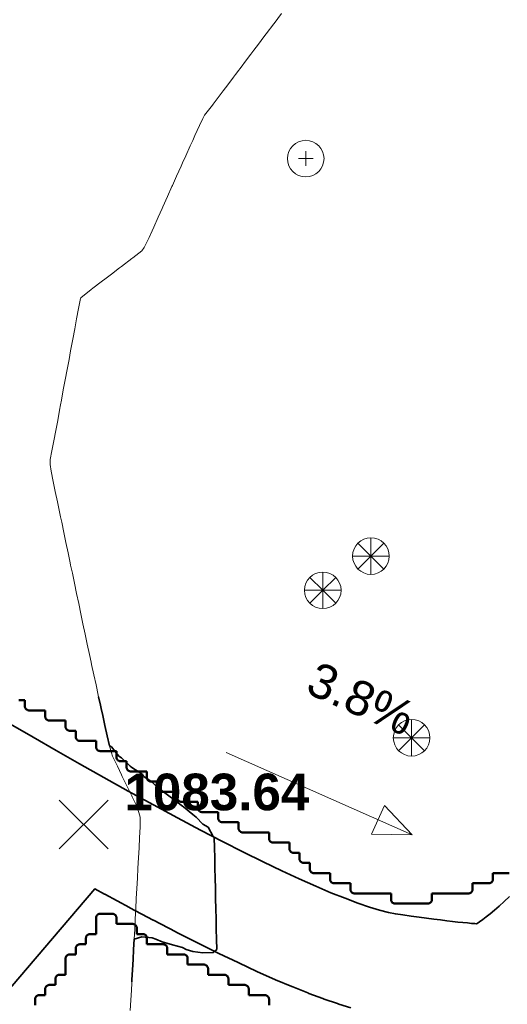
# Model space of a CAD drawing. Header units: metres. Extents: x -6552 to -6384, y 5654608 to 5654799.
# Tile 19 of 68: x -6474 to -6462, y 5654655 to 5654679. Entities that reach past the tile are written whole.
import ezdxf
from ezdxf.enums import TextEntityAlignment as Align

# ---------------------------------------------------------------- set-up
doc = ezdxf.new("R2010")
doc.units = ezdxf.units.M
doc.header["$LTSCALE"] = 0.5
doc.linetypes.add('DASHED', pattern=[9, 6, -3])
doc.linetypes.add('PHANTOM', pattern=[22, 12, -2, 2, -2, 2, -2])
for name, color, linetype, lineweight in [('L-GRAD-CONT', 5, 'DASHED', 25), ('L-GRAD-SLOPE', 5, 'Continuous', 18), ('L-GRAD-SPOT', 5, 'Continuous', 18), ('L-HARD-PAVE', 8, 'Continuous', 35), ('L-SITE-LIMIT', 6, 'PHANTOM', 50), ('V-TOPO-MINR', 32, 'Continuous', 13), ('V-VEG-TREE', 94, 'Continuous', 18)]:
    doc.layers.add(name, color=color, linetype=linetype, lineweight=lineweight)
doc.styles.add('BR-STD', font='arial.ttf')
doc.styles.add('BR-TITLE', font='arialbd.ttf')

# ---------------------------------------------------------------- blocks, each defined once
blk = doc.blocks.new('VEG-TREE-CONIF')
at = {"color": 0, "lineweight": -2}
for q in [(-1.061, 1.061), (0, 1.5), (1.061, 1.061), (-1.5, 0), (-1.061, -1.061), (1.5, 0), (0, -1.5), (1.061, -1.061)]:
    blk.add_line((0, 0), q, dxfattribs=at)
blk.add_circle((0, 0), 1.5, dxfattribs=at)
blk = doc.blocks.new('VEG-TREE-DECID')
at = {"color": 0, "lineweight": -2}
for p, q in [((-0.6, 0), (0.6, 0)), ((0, -0.6), (0, 0.6))]:
    blk.add_line(p, q, dxfattribs=at)
blk.add_circle((0, 0), 1.5, dxfattribs=at)

msp = doc.modelspace()

# ---------------------------------------------------------------- linework, layer by layer
at = {"layer": 'L-GRAD-CONT', "lineweight": 35}
msp.add_lwpolyline([(-6471.69, 5654662.085), (-6471.642, 5654661.875), (-6471.625, 5654661.798), (-6471.588, 5654661.625), (-6471.533, 5654661.375), (-6471.477, 5654661.125), (-6471.424, 5654660.875), (-6471.375, 5654660.856), (-6471.189, 5654660.625), (-6471.125, 5654660.585), (-6470.916, 5654660.375), (-6470.875, 5654660.344), (-6470.625, 5654660.186), (-6470.573, 5654660.125), (-6470.375, 5654659.989), (-6470.263, 5654659.875), (-6470.125, 5654659.771), (-6469.932, 5654659.625), (-6469.875, 5654659.582), (-6469.625, 5654659.393), (-6469.603, 5654659.375), (-6469.375, 5654659.188), (-6469.29, 5654659.125), (-6469.125, 5654658.955), (-6468.997, 5654658.875), (-6468.875, 5654658.65), (-6468.847, 5654658.625), (-6468.841, 5654658.375), (-6468.835, 5654658.125), (-6468.832, 5654657.875), (-6468.826, 5654657.625), (-6468.82, 5654657.375), (-6468.815, 5654657.125), (-6468.809, 5654656.875), (-6468.803, 5654656.625), (-6468.797, 5654656.375), (-6468.792, 5654656.125), (-6468.783, 5654655.875), (-6468.875, 5654655.802), (-6469.125, 5654655.79), (-6469.375, 5654655.823), (-6469.533, 5654655.875), (-6469.625, 5654655.918), (-6469.875, 5654655.989), (-6470.125, 5654656.059), (-6470.282, 5654656.125), (-6470.375, 5654656.157), (-6470.625, 5654656.185), (-6470.816, 5654656.125), (-6470.83, 5654655.875), (-6470.842, 5654655.625), (-6470.856, 5654655.375), (-6470.87, 5654655.125), (-6470.873, 5654655.074)], dxfattribs=at)
at = {"layer": 'L-GRAD-SLOPE'}
msp.add_lwpolyline([(-6468.555, 5654660.711), (-6463.983, 5654658.687)], dxfattribs=at)
msp.add_lwpolyline([(-6463.983, 5654658.687), (-6464.667, 5654659.415), (-6464.983, 5654658.703)], close=True, dxfattribs=at)
at = {"layer": 'L-GRAD-SPOT'}
for points in [[(-6472.654, 5654658.345), (-6471.454, 5654659.545)], [(-6472.654, 5654659.545), (-6471.454, 5654658.345)]]:
    msp.add_lwpolyline(points, dxfattribs=at)
at = {"layer": 'L-HARD-PAVE'}
for points in [[(-6473.85, 5654661.41), (-6473.3, 5654661.09), (-6472.735, 5654660.765), (-6472.156, 5654660.436), (-6471.564, 5654660.103), (-6470.958, 5654659.766), (-6470.339, 5654659.426), (-6469.748, 5654659.106), (-6469.183, 5654658.806), (-6468.644, 5654658.526), (-6468.132, 5654658.266), (-6467.646, 5654658.026), (-6467.188, 5654657.807), (-6466.757, 5654657.607), (-6466.354, 5654657.428), (-6465.979, 5654657.269), (-6465.633, 5654657.131), (-6465.318, 5654657.013), (-6465.034, 5654656.916), (-6464.783, 5654656.84), (-6464.568, 5654656.784), (-6464.393, 5654656.747), (-6464.215, 5654656.722), (-6464.01, 5654656.693), (-6463.814, 5654656.666), (-6463.629, 5654656.642), (-6463.454, 5654656.619), (-6463.289, 5654656.598), (-6463.135, 5654656.579), (-6462.991, 5654656.562), (-6462.858, 5654656.547), (-6462.736, 5654656.535), (-6462.625, 5654656.524), (-6462.526, 5654656.515), (-6462.44, 5654656.509), (-6462.399, 5654656.506), (-6462.387, 5654656.513), (-6462.325, 5654656.554), (-6462.25, 5654656.607), (-6462.164, 5654656.673), (-6462.068, 5654656.751), (-6461.962, 5654656.84), (-6461.847, 5654656.941), (-6461.725, 5654657.054), (-6461.594, 5654657.177)], [(-6465.487, 5654654.441), (-6465.782, 5654654.531), (-6465.822, 5654654.544), (-6466.142, 5654654.653), (-6466.175, 5654654.665), (-6466.521, 5654654.794), (-6466.548, 5654654.804), (-6466.919, 5654654.953), (-6466.943, 5654654.962), (-6467.339, 5654655.13), (-6467.359, 5654655.139), (-6467.781, 5654655.326), (-6467.799, 5654655.334), (-6468.246, 5654655.541), (-6468.261, 5654655.549), (-6468.734, 5654655.775), (-6468.747, 5654655.782), (-6469.245, 5654656.028), (-6469.257, 5654656.034), (-6469.781, 5654656.299), (-6469.791, 5654656.305), (-6470.34, 5654656.59), (-6470.35, 5654656.595), (-6470.924, 5654656.9), (-6470.932, 5654656.904), (-6471.532, 5654657.229), (-6471.54, 5654657.233), (-6471.781, 5654657.366), (-6490.884, 5654634.961)]]:
    msp.add_lwpolyline(points, dxfattribs=at)
at = {"layer": 'L-SITE-LIMIT'}
for points in [[(-6473.65, 5654662), (-6473.502, 5654662), (-6473.5, 5654662), (-6473.5, 5654661.998), (-6473.5, 5654661.85), (-6473.5, 5654661.84), (-6473.498, 5654661.83), (-6473.496, 5654661.821), (-6473.492, 5654661.812), (-6473.488, 5654661.803), (-6473.483, 5654661.794), (-6473.477, 5654661.787), (-6473.471, 5654661.779), (-6473.463, 5654661.773), (-6473.456, 5654661.767), (-6473.447, 5654661.762), (-6473.438, 5654661.758), (-6473.429, 5654661.754), (-6473.42, 5654661.752), (-6473.41, 5654661.75), (-6473.4, 5654661.75), (-6473.002, 5654661.75), (-6473, 5654661.75), (-6473, 5654661.748), (-6473, 5654661.6), (-6473, 5654661.59), (-6472.998, 5654661.58), (-6472.996, 5654661.571), (-6472.992, 5654661.562), (-6472.988, 5654661.553), (-6472.983, 5654661.544), (-6472.977, 5654661.537), (-6472.971, 5654661.529), (-6472.963, 5654661.523), (-6472.956, 5654661.517), (-6472.947, 5654661.512), (-6472.938, 5654661.508), (-6472.929, 5654661.504), (-6472.92, 5654661.502), (-6472.91, 5654661.5), (-6472.9, 5654661.5), (-6472.502, 5654661.5), (-6472.5, 5654661.5), (-6472.5, 5654661.498), (-6472.5, 5654661.35), (-6472.5, 5654661.34), (-6472.498, 5654661.33), (-6472.496, 5654661.321), (-6472.492, 5654661.312), (-6472.488, 5654661.303), (-6472.483, 5654661.294), (-6472.477, 5654661.287), (-6472.471, 5654661.279), (-6472.463, 5654661.273), (-6472.456, 5654661.267), (-6472.447, 5654661.262), (-6472.438, 5654661.258), (-6472.429, 5654661.254), (-6472.42, 5654661.252), (-6472.41, 5654661.25), (-6472.4, 5654661.25), (-6472.252, 5654661.25), (-6472.25, 5654661.25), (-6472.25, 5654661.248), (-6472.25, 5654661.1), (-6472.25, 5654661.09), (-6472.248, 5654661.08), (-6472.246, 5654661.071), (-6472.242, 5654661.062), (-6472.238, 5654661.053), (-6472.233, 5654661.044), (-6472.227, 5654661.037), (-6472.221, 5654661.029), (-6472.213, 5654661.023), (-6472.206, 5654661.017), (-6472.197, 5654661.012), (-6472.188, 5654661.008), (-6472.179, 5654661.004), (-6472.17, 5654661.002), (-6472.16, 5654661), (-6472.15, 5654661), (-6471.752, 5654661), (-6471.75, 5654661), (-6471.75, 5654660.998), (-6471.75, 5654660.85), (-6471.75, 5654660.84), (-6471.748, 5654660.83), (-6471.746, 5654660.821), (-6471.742, 5654660.812), (-6471.738, 5654660.803), (-6471.733, 5654660.794), (-6471.727, 5654660.787), (-6471.721, 5654660.779), (-6471.713, 5654660.773), (-6471.706, 5654660.767), (-6471.697, 5654660.762), (-6471.688, 5654660.758), (-6471.679, 5654660.754), (-6471.67, 5654660.752), (-6471.66, 5654660.75), (-6471.65, 5654660.75), (-6471.252, 5654660.75), (-6471.25, 5654660.75), (-6471.25, 5654660.748), (-6471.25, 5654660.6), (-6471.25, 5654660.59), (-6471.248, 5654660.58), (-6471.246, 5654660.571), (-6471.242, 5654660.562), (-6471.238, 5654660.553), (-6471.233, 5654660.544), (-6471.227, 5654660.537), (-6471.221, 5654660.529), (-6471.213, 5654660.523), (-6471.206, 5654660.517), (-6471.197, 5654660.512), (-6471.188, 5654660.508), (-6471.179, 5654660.504), (-6471.17, 5654660.502), (-6471.16, 5654660.5), (-6471.15, 5654660.5), (-6471.002, 5654660.5), (-6471, 5654660.5), (-6471, 5654660.498), (-6471, 5654660.35), (-6471, 5654660.34), (-6470.998, 5654660.33), (-6470.996, 5654660.321), (-6470.992, 5654660.312), (-6470.988, 5654660.303), (-6470.983, 5654660.294), (-6470.977, 5654660.287), (-6470.971, 5654660.279), (-6470.963, 5654660.273), (-6470.956, 5654660.267), (-6470.947, 5654660.262), (-6470.938, 5654660.258), (-6470.929, 5654660.254), (-6470.92, 5654660.252), (-6470.91, 5654660.25), (-6470.9, 5654660.25), (-6470.502, 5654660.25), (-6470.5, 5654660.25), (-6470.5, 5654660.248), (-6470.5, 5654660.1), (-6470.5, 5654660.09), (-6470.498, 5654660.08), (-6470.496, 5654660.071), (-6470.492, 5654660.062), (-6470.488, 5654660.053), (-6470.483, 5654660.044), (-6470.477, 5654660.037), (-6470.471, 5654660.029), (-6470.463, 5654660.023), (-6470.456, 5654660.017), (-6470.447, 5654660.012), (-6470.438, 5654660.008), (-6470.429, 5654660.004), (-6470.42, 5654660.002), (-6470.41, 5654660), (-6470.4, 5654660), (-6470.252, 5654660), (-6470.25, 5654660), (-6470.25, 5654659.998), (-6470.25, 5654659.85), (-6470.25, 5654659.84), (-6470.248, 5654659.83), (-6470.246, 5654659.821), (-6470.242, 5654659.812), (-6470.238, 5654659.803), (-6470.233, 5654659.794), (-6470.227, 5654659.787), (-6470.221, 5654659.779), (-6470.213, 5654659.773), (-6470.206, 5654659.767), (-6470.197, 5654659.762), (-6470.188, 5654659.758), (-6470.179, 5654659.754), (-6470.17, 5654659.752), (-6470.16, 5654659.75), (-6470.15, 5654659.75), (-6469.752, 5654659.75), (-6469.75, 5654659.75), (-6469.75, 5654659.748), (-6469.75, 5654659.6), (-6469.75, 5654659.59), (-6469.748, 5654659.58), (-6469.746, 5654659.571), (-6469.742, 5654659.562), (-6469.738, 5654659.553), (-6469.733, 5654659.544), (-6469.727, 5654659.537), (-6469.721, 5654659.529), (-6469.713, 5654659.523), (-6469.706, 5654659.517), (-6469.697, 5654659.512), (-6469.688, 5654659.508), (-6469.679, 5654659.504), (-6469.67, 5654659.502), (-6469.66, 5654659.5), (-6469.65, 5654659.5), (-6469.252, 5654659.5), (-6469.25, 5654659.5), (-6469.25, 5654659.498), (-6469.25, 5654659.35), (-6469.25, 5654659.34), (-6469.248, 5654659.33), (-6469.246, 5654659.321), (-6469.242, 5654659.312), (-6469.238, 5654659.303), (-6469.233, 5654659.294), (-6469.227, 5654659.287), (-6469.221, 5654659.279), (-6469.213, 5654659.273), (-6469.206, 5654659.267), (-6469.197, 5654659.262), (-6469.188, 5654659.258), (-6469.179, 5654659.254), (-6469.17, 5654659.252), (-6469.16, 5654659.25), (-6469.15, 5654659.25), (-6468.752, 5654659.25), (-6468.75, 5654659.25), (-6468.75, 5654659.248), (-6468.75, 5654659.1), (-6468.75, 5654659.09), (-6468.748, 5654659.08), (-6468.746, 5654659.071), (-6468.742, 5654659.062), (-6468.738, 5654659.053), (-6468.733, 5654659.044), (-6468.727, 5654659.037), (-6468.721, 5654659.029), (-6468.713, 5654659.023), (-6468.706, 5654659.017), (-6468.697, 5654659.012), (-6468.688, 5654659.008), (-6468.679, 5654659.004), (-6468.67, 5654659.002), (-6468.66, 5654659), (-6468.65, 5654659), (-6468.252, 5654659), (-6468.25, 5654659), (-6468.25, 5654658.998), (-6468.25, 5654658.85), (-6468.25, 5654658.84), (-6468.248, 5654658.83), (-6468.246, 5654658.821), (-6468.242, 5654658.812), (-6468.238, 5654658.803), (-6468.233, 5654658.794), (-6468.227, 5654658.787), (-6468.221, 5654658.779), (-6468.213, 5654658.773), (-6468.206, 5654658.767), (-6468.197, 5654658.762), (-6468.188, 5654658.758), (-6468.179, 5654658.754), (-6468.17, 5654658.752), (-6468.16, 5654658.75), (-6468.15, 5654658.75), (-6467.502, 5654658.75), (-6467.5, 5654658.75), (-6467.5, 5654658.748), (-6467.5, 5654658.6), (-6467.5, 5654658.59), (-6467.498, 5654658.58), (-6467.496, 5654658.571), (-6467.492, 5654658.562), (-6467.488, 5654658.553), (-6467.483, 5654658.544), (-6467.477, 5654658.537), (-6467.471, 5654658.529), (-6467.463, 5654658.523), (-6467.456, 5654658.517), (-6467.447, 5654658.512), (-6467.438, 5654658.508), (-6467.429, 5654658.504), (-6467.42, 5654658.502), (-6467.41, 5654658.5), (-6467.4, 5654658.5), (-6467.002, 5654658.5), (-6467, 5654658.5), (-6467, 5654658.498), (-6467, 5654658.35), (-6467, 5654658.34), (-6466.998, 5654658.33), (-6466.996, 5654658.321), (-6466.992, 5654658.312), (-6466.988, 5654658.303), (-6466.983, 5654658.294), (-6466.977, 5654658.287), (-6466.971, 5654658.279), (-6466.963, 5654658.273), (-6466.956, 5654658.267), (-6466.947, 5654658.262), (-6466.938, 5654658.258), (-6466.929, 5654658.254), (-6466.92, 5654658.252), (-6466.91, 5654658.25), (-6466.9, 5654658.25), (-6466.752, 5654658.25), (-6466.75, 5654658.25), (-6466.75, 5654658.248), (-6466.75, 5654658.1), (-6466.75, 5654658.09), (-6466.748, 5654658.08), (-6466.746, 5654658.071), (-6466.742, 5654658.062), (-6466.738, 5654658.053), (-6466.733, 5654658.044), (-6466.727, 5654658.037), (-6466.721, 5654658.029), (-6466.713, 5654658.023), (-6466.706, 5654658.017), (-6466.697, 5654658.012), (-6466.688, 5654658.008), (-6466.679, 5654658.004), (-6466.67, 5654658.002), (-6466.66, 5654658), (-6466.65, 5654658), (-6466.502, 5654658), (-6466.5, 5654658), (-6466.5, 5654657.998), (-6466.5, 5654657.85), (-6466.5, 5654657.84), (-6466.498, 5654657.83), (-6466.496, 5654657.821), (-6466.492, 5654657.812), (-6466.488, 5654657.803), (-6466.483, 5654657.794), (-6466.477, 5654657.787), (-6466.471, 5654657.779), (-6466.463, 5654657.773), (-6466.456, 5654657.767), (-6466.447, 5654657.762), (-6466.438, 5654657.758), (-6466.429, 5654657.754), (-6466.42, 5654657.752), (-6466.41, 5654657.75), (-6466.4, 5654657.75), (-6466.002, 5654657.75), (-6466, 5654657.75), (-6466, 5654657.748), (-6466, 5654657.6), (-6466, 5654657.59), (-6465.998, 5654657.58), (-6465.996, 5654657.571), (-6465.992, 5654657.562), (-6465.988, 5654657.553), (-6465.983, 5654657.544), (-6465.977, 5654657.537), (-6465.971, 5654657.529), (-6465.963, 5654657.523), (-6465.956, 5654657.517), (-6465.947, 5654657.512), (-6465.938, 5654657.508), (-6465.929, 5654657.504), (-6465.92, 5654657.502), (-6465.91, 5654657.5), (-6465.9, 5654657.5), (-6465.502, 5654657.5), (-6465.5, 5654657.5), (-6465.5, 5654657.498), (-6465.5, 5654657.35), (-6465.5, 5654657.34), (-6465.498, 5654657.33), (-6465.496, 5654657.321), (-6465.492, 5654657.312), (-6465.488, 5654657.303), (-6465.483, 5654657.294), (-6465.477, 5654657.287), (-6465.471, 5654657.279), (-6465.463, 5654657.273), (-6465.456, 5654657.267), (-6465.447, 5654657.262), (-6465.438, 5654657.258), (-6465.429, 5654657.254), (-6465.42, 5654657.252), (-6465.41, 5654657.25), (-6465.4, 5654657.25), (-6464.502, 5654657.25), (-6464.5, 5654657.25), (-6464.5, 5654657.248), (-6464.5, 5654657.1), (-6464.5, 5654657.09), (-6464.498, 5654657.08), (-6464.496, 5654657.071), (-6464.492, 5654657.062), (-6464.488, 5654657.053), (-6464.483, 5654657.044), (-6464.477, 5654657.037), (-6464.471, 5654657.029), (-6464.463, 5654657.023), (-6464.456, 5654657.017), (-6464.447, 5654657.012), (-6464.438, 5654657.008), (-6464.429, 5654657.004), (-6464.42, 5654657.002), (-6464.41, 5654657), (-6464.4, 5654657), (-6463.6, 5654657), (-6463.59, 5654657), (-6463.58, 5654657.002), (-6463.571, 5654657.004), (-6463.562, 5654657.008), (-6463.553, 5654657.012), (-6463.544, 5654657.017), (-6463.537, 5654657.023), (-6463.529, 5654657.029), (-6463.523, 5654657.037), (-6463.517, 5654657.044), (-6463.512, 5654657.053), (-6463.508, 5654657.062), (-6463.504, 5654657.071), (-6463.502, 5654657.08), (-6463.5, 5654657.09), (-6463.5, 5654657.1), (-6463.5, 5654657.248), (-6463.5, 5654657.25), (-6463.498, 5654657.25), (-6462.6, 5654657.25), (-6462.59, 5654657.25), (-6462.58, 5654657.252), (-6462.571, 5654657.254), (-6462.562, 5654657.258), (-6462.553, 5654657.262), (-6462.544, 5654657.267), (-6462.537, 5654657.273), (-6462.529, 5654657.279), (-6462.523, 5654657.287), (-6462.517, 5654657.294), (-6462.512, 5654657.303), (-6462.508, 5654657.312), (-6462.504, 5654657.321), (-6462.502, 5654657.33), (-6462.5, 5654657.34), (-6462.5, 5654657.35), (-6462.5, 5654657.498), (-6462.5, 5654657.5), (-6462.498, 5654657.5), (-6462.1, 5654657.5), (-6462.09, 5654657.5), (-6462.08, 5654657.502), (-6462.071, 5654657.504), (-6462.062, 5654657.508), (-6462.053, 5654657.512), (-6462.044, 5654657.517), (-6462.037, 5654657.523), (-6462.029, 5654657.529), (-6462.023, 5654657.537), (-6462.017, 5654657.544), (-6462.012, 5654657.553), (-6462.008, 5654657.562), (-6462.004, 5654657.571), (-6462.002, 5654657.58), (-6462, 5654657.59), (-6462, 5654657.6), (-6462, 5654657.748), (-6462, 5654657.75), (-6461.998, 5654657.75), (-6461.6, 5654657.75)], [(-6467.5, 5654654.502), (-6467.5, 5654654.65), (-6467.5, 5654654.66), (-6467.502, 5654654.67), (-6467.504, 5654654.679), (-6467.508, 5654654.688), (-6467.512, 5654654.697), (-6467.517, 5654654.706), (-6467.523, 5654654.713), (-6467.529, 5654654.721), (-6467.537, 5654654.727), (-6467.544, 5654654.733), (-6467.553, 5654654.738), (-6467.562, 5654654.742), (-6467.571, 5654654.746), (-6467.58, 5654654.748), (-6467.59, 5654654.75), (-6467.6, 5654654.75), (-6467.998, 5654654.75), (-6468, 5654654.75), (-6468, 5654654.752), (-6468, 5654654.9), (-6468, 5654654.91), (-6468.002, 5654654.92), (-6468.004, 5654654.929), (-6468.008, 5654654.938), (-6468.012, 5654654.947), (-6468.017, 5654654.956), (-6468.023, 5654654.963), (-6468.029, 5654654.971), (-6468.037, 5654654.977), (-6468.044, 5654654.983), (-6468.053, 5654654.988), (-6468.062, 5654654.992), (-6468.071, 5654654.996), (-6468.08, 5654654.998), (-6468.09, 5654655), (-6468.1, 5654655), (-6468.498, 5654655), (-6468.5, 5654655), (-6468.5, 5654655.002), (-6468.5, 5654655.15), (-6468.5, 5654655.16), (-6468.502, 5654655.17), (-6468.504, 5654655.179), (-6468.508, 5654655.188), (-6468.512, 5654655.197), (-6468.517, 5654655.206), (-6468.523, 5654655.213), (-6468.529, 5654655.221), (-6468.537, 5654655.227), (-6468.544, 5654655.233), (-6468.553, 5654655.238), (-6468.562, 5654655.242), (-6468.571, 5654655.246), (-6468.58, 5654655.248), (-6468.59, 5654655.25), (-6468.6, 5654655.25), (-6468.998, 5654655.25), (-6469, 5654655.25), (-6469, 5654655.252), (-6469, 5654655.4), (-6469, 5654655.41), (-6469.002, 5654655.42), (-6469.004, 5654655.429), (-6469.008, 5654655.438), (-6469.012, 5654655.447), (-6469.017, 5654655.456), (-6469.023, 5654655.463), (-6469.029, 5654655.471), (-6469.037, 5654655.477), (-6469.044, 5654655.483), (-6469.053, 5654655.488), (-6469.062, 5654655.492), (-6469.071, 5654655.496), (-6469.08, 5654655.498), (-6469.09, 5654655.5), (-6469.1, 5654655.5), (-6469.498, 5654655.5), (-6469.5, 5654655.5), (-6469.5, 5654655.502), (-6469.5, 5654655.65), (-6469.5, 5654655.66), (-6469.502, 5654655.67), (-6469.504, 5654655.679), (-6469.508, 5654655.688), (-6469.512, 5654655.697), (-6469.517, 5654655.706), (-6469.523, 5654655.713), (-6469.529, 5654655.721), (-6469.537, 5654655.727), (-6469.544, 5654655.733), (-6469.553, 5654655.738), (-6469.562, 5654655.742), (-6469.571, 5654655.746), (-6469.58, 5654655.748), (-6469.59, 5654655.75), (-6469.6, 5654655.75), (-6469.998, 5654655.75), (-6470, 5654655.75), (-6470, 5654655.752), (-6470, 5654655.9), (-6470, 5654655.91), (-6470.002, 5654655.92), (-6470.004, 5654655.929), (-6470.008, 5654655.938), (-6470.012, 5654655.947), (-6470.017, 5654655.956), (-6470.023, 5654655.963), (-6470.029, 5654655.971), (-6470.037, 5654655.977), (-6470.044, 5654655.983), (-6470.053, 5654655.988), (-6470.062, 5654655.992), (-6470.071, 5654655.996), (-6470.08, 5654655.998), (-6470.09, 5654656), (-6470.1, 5654656), (-6470.498, 5654656), (-6470.5, 5654656), (-6470.5, 5654656.002), (-6470.5, 5654656.15), (-6470.5, 5654656.16), (-6470.502, 5654656.17), (-6470.504, 5654656.179), (-6470.508, 5654656.188), (-6470.512, 5654656.197), (-6470.517, 5654656.206), (-6470.523, 5654656.213), (-6470.529, 5654656.221), (-6470.537, 5654656.227), (-6470.544, 5654656.233), (-6470.553, 5654656.238), (-6470.562, 5654656.242), (-6470.571, 5654656.246), (-6470.58, 5654656.248), (-6470.59, 5654656.25), (-6470.6, 5654656.25), (-6470.748, 5654656.25), (-6470.75, 5654656.25), (-6470.75, 5654656.252), (-6470.75, 5654656.4), (-6470.75, 5654656.41), (-6470.752, 5654656.42), (-6470.754, 5654656.429), (-6470.758, 5654656.438), (-6470.762, 5654656.447), (-6470.767, 5654656.456), (-6470.773, 5654656.463), (-6470.779, 5654656.471), (-6470.787, 5654656.477), (-6470.794, 5654656.483), (-6470.803, 5654656.488), (-6470.812, 5654656.492), (-6470.821, 5654656.496), (-6470.83, 5654656.498), (-6470.84, 5654656.5), (-6470.85, 5654656.5), (-6471.248, 5654656.5), (-6471.25, 5654656.5), (-6471.25, 5654656.502), (-6471.25, 5654656.65), (-6471.25, 5654656.66), (-6471.252, 5654656.67), (-6471.254, 5654656.679), (-6471.258, 5654656.688), (-6471.262, 5654656.697), (-6471.267, 5654656.706), (-6471.273, 5654656.713), (-6471.279, 5654656.721), (-6471.287, 5654656.727), (-6471.294, 5654656.733), (-6471.303, 5654656.738), (-6471.312, 5654656.742), (-6471.321, 5654656.746), (-6471.33, 5654656.748), (-6471.34, 5654656.75), (-6471.35, 5654656.75), (-6471.65, 5654656.75), (-6471.66, 5654656.75), (-6471.67, 5654656.748), (-6471.679, 5654656.746), (-6471.688, 5654656.742), (-6471.697, 5654656.738), (-6471.706, 5654656.733), (-6471.713, 5654656.727), (-6471.721, 5654656.721), (-6471.727, 5654656.713), (-6471.733, 5654656.706), (-6471.738, 5654656.697), (-6471.742, 5654656.688), (-6471.746, 5654656.679), (-6471.748, 5654656.67), (-6471.75, 5654656.66), (-6471.75, 5654656.65), (-6471.75, 5654656.252), (-6471.75, 5654656.25), (-6471.752, 5654656.25), (-6471.9, 5654656.25), (-6471.91, 5654656.25), (-6471.92, 5654656.248), (-6471.929, 5654656.246), (-6471.938, 5654656.242), (-6471.947, 5654656.238), (-6471.956, 5654656.233), (-6471.963, 5654656.227), (-6471.971, 5654656.221), (-6471.977, 5654656.213), (-6471.983, 5654656.206), (-6471.988, 5654656.197), (-6471.992, 5654656.188), (-6471.996, 5654656.179), (-6471.998, 5654656.17), (-6472, 5654656.16), (-6472, 5654656.15), (-6472, 5654656.002), (-6472, 5654656), (-6472.002, 5654656), (-6472.15, 5654656), (-6472.16, 5654656), (-6472.17, 5654655.998), (-6472.179, 5654655.996), (-6472.188, 5654655.992), (-6472.197, 5654655.988), (-6472.206, 5654655.983), (-6472.213, 5654655.977), (-6472.221, 5654655.971), (-6472.227, 5654655.963), (-6472.233, 5654655.956), (-6472.238, 5654655.947), (-6472.242, 5654655.938), (-6472.246, 5654655.929), (-6472.248, 5654655.92), (-6472.25, 5654655.91), (-6472.25, 5654655.9), (-6472.25, 5654655.752), (-6472.25, 5654655.75), (-6472.252, 5654655.75), (-6472.4, 5654655.75), (-6472.41, 5654655.75), (-6472.42, 5654655.748), (-6472.429, 5654655.746), (-6472.438, 5654655.742), (-6472.447, 5654655.738), (-6472.456, 5654655.733), (-6472.463, 5654655.727), (-6472.471, 5654655.721), (-6472.477, 5654655.713), (-6472.483, 5654655.706), (-6472.488, 5654655.697), (-6472.492, 5654655.688), (-6472.496, 5654655.679), (-6472.498, 5654655.67), (-6472.5, 5654655.66), (-6472.5, 5654655.65), (-6472.5, 5654655.252), (-6472.5, 5654655.25), (-6472.502, 5654655.25), (-6472.65, 5654655.25), (-6472.66, 5654655.25), (-6472.67, 5654655.248), (-6472.679, 5654655.246), (-6472.688, 5654655.242), (-6472.697, 5654655.238), (-6472.706, 5654655.233), (-6472.713, 5654655.227), (-6472.721, 5654655.221), (-6472.727, 5654655.213), (-6472.733, 5654655.206), (-6472.738, 5654655.197), (-6472.742, 5654655.188), (-6472.746, 5654655.179), (-6472.748, 5654655.17), (-6472.75, 5654655.16), (-6472.75, 5654655.15), (-6472.75, 5654655.002), (-6472.75, 5654655), (-6472.752, 5654655), (-6472.9, 5654655), (-6472.91, 5654655), (-6472.92, 5654654.998), (-6472.929, 5654654.996), (-6472.938, 5654654.992), (-6472.947, 5654654.988), (-6472.956, 5654654.983), (-6472.963, 5654654.977), (-6472.971, 5654654.971), (-6472.977, 5654654.963), (-6472.983, 5654654.956), (-6472.988, 5654654.947), (-6472.992, 5654654.938), (-6472.996, 5654654.929), (-6472.998, 5654654.92), (-6473, 5654654.91), (-6473, 5654654.9), (-6473, 5654654.752), (-6473, 5654654.75), (-6473.002, 5654654.75), (-6473.15, 5654654.75), (-6473.16, 5654654.75), (-6473.17, 5654654.748), (-6473.179, 5654654.746), (-6473.188, 5654654.742), (-6473.197, 5654654.738), (-6473.206, 5654654.733), (-6473.213, 5654654.727), (-6473.221, 5654654.721), (-6473.227, 5654654.713), (-6473.233, 5654654.706), (-6473.238, 5654654.697), (-6473.242, 5654654.688), (-6473.246, 5654654.679), (-6473.248, 5654654.67), (-6473.25, 5654654.66), (-6473.25, 5654654.65), (-6473.25, 5654654.502)]]:
    msp.add_lwpolyline(points, dxfattribs=at)
at = {"layer": 'V-TOPO-MINR'}
msp.add_lwpolyline([(-6467.192, 5654678.875), (-6467.375, 5654678.634), (-6467.382, 5654678.625), (-6467.569, 5654678.375), (-6467.625, 5654678.301), (-6467.759, 5654678.125), (-6467.875, 5654677.972), (-6467.948, 5654677.875), (-6468.125, 5654677.639), (-6468.136, 5654677.625), (-6468.326, 5654677.375), (-6468.375, 5654677.31), (-6468.514, 5654677.125), (-6468.625, 5654676.977), (-6468.702, 5654676.875), (-6468.875, 5654676.648), (-6468.892, 5654676.625), (-6469.083, 5654676.375), (-6469.125, 5654676.296), (-6469.211, 5654676.125), (-6469.322, 5654675.875), (-6469.375, 5654675.757), (-6469.435, 5654675.625), (-6469.548, 5654675.375), (-6469.625, 5654675.206), (-6469.661, 5654675.125), (-6469.772, 5654674.875), (-6469.875, 5654674.647), (-6469.885, 5654674.625), (-6469.997, 5654674.375), (-6470.109, 5654674.125), (-6470.125, 5654674.088), (-6470.222, 5654673.875), (-6470.335, 5654673.625), (-6470.375, 5654673.537), (-6470.447, 5654673.375), (-6470.569, 5654673.125), (-6470.625, 5654673.04), (-6470.846, 5654672.875), (-6470.875, 5654672.853), (-6471.125, 5654672.662), (-6471.175, 5654672.625), (-6471.375, 5654672.473), (-6471.504, 5654672.375), (-6471.625, 5654672.285), (-6471.833, 5654672.125), (-6471.875, 5654672.093), (-6472.125, 5654671.892), (-6472.136, 5654671.875), (-6472.182, 5654671.625), (-6472.229, 5654671.375), (-6472.275, 5654671.125), (-6472.321, 5654670.875), (-6472.368, 5654670.625), (-6472.375, 5654670.587), (-6472.415, 5654670.375), (-6472.462, 5654670.125), (-6472.509, 5654669.875), (-6472.556, 5654669.625), (-6472.603, 5654669.375), (-6472.625, 5654669.26), (-6472.65, 5654669.125), (-6472.694, 5654668.875), (-6472.741, 5654668.625), (-6472.788, 5654668.375), (-6472.835, 5654668.125), (-6472.875, 5654667.913), (-6472.882, 5654667.875), (-6472.875, 5654667.792), (-6472.858, 5654667.625), (-6472.805, 5654667.375), (-6472.754, 5654667.125), (-6472.7, 5654666.875), (-6472.65, 5654666.625), (-6472.625, 5654666.51), (-6472.596, 5654666.375), (-6472.543, 5654666.125), (-6472.492, 5654665.875), (-6472.438, 5654665.625), (-6472.387, 5654665.375), (-6472.375, 5654665.317), (-6472.333, 5654665.125), (-6472.281, 5654664.875), (-6472.229, 5654664.625), (-6472.175, 5654664.375), (-6472.125, 5654664.125), (-6472.125, 5654664.125), (-6472.072, 5654663.875), (-6472.021, 5654663.625), (-6471.967, 5654663.375), (-6471.916, 5654663.125), (-6471.875, 5654662.933), (-6471.863, 5654662.875), (-6471.808, 5654662.625), (-6471.752, 5654662.375), (-6471.699, 5654662.125), (-6471.642, 5654661.875), (-6471.625, 5654661.798), (-6471.588, 5654661.625), (-6471.533, 5654661.375), (-6471.477, 5654661.125), (-6471.424, 5654660.875), (-6471.375, 5654660.708), (-6471.349, 5654660.625), (-6471.226, 5654660.375), (-6471.125, 5654660.162), (-6471.107, 5654660.125), (-6470.985, 5654659.875), (-6470.875, 5654659.652), (-6470.862, 5654659.625), (-6470.743, 5654659.375), (-6470.668, 5654659.125), (-6470.669, 5654658.875), (-6470.68, 5654658.625), (-6470.693, 5654658.375), (-6470.708, 5654658.125), (-6470.722, 5654657.875), (-6470.735, 5654657.625), (-6470.748, 5654657.375), (-6470.762, 5654657.125), (-6470.775, 5654656.875), (-6470.788, 5654656.625), (-6470.802, 5654656.375), (-6470.816, 5654656.125), (-6470.83, 5654655.875), (-6470.842, 5654655.625), (-6470.856, 5654655.375), (-6470.87, 5654655.125), (-6470.875, 5654655.042), (-6470.884, 5654654.875), (-6470.896, 5654654.625), (-6470.91, 5654654.375)], dxfattribs=at)

# ---------------------------------------------------------------- block references
at = {"layer": 'V-VEG-TREE', "xscale": 0.3, "yscale": 0.3}
for name, p in [('VEG-TREE-DECID', (-6466.599, 5654675.31)), ('VEG-TREE-CONIF', (-6464.997, 5654665.542)), ('VEG-TREE-CONIF', (-6466.18, 5654664.7)), ('VEG-TREE-CONIF', (-6463.997, 5654661.076))]:
    msp.add_blockref(name, p, dxfattribs=at)

# ---------------------------------------------------------------- texts
at = {"layer": 'L-GRAD-SLOPE', "style": 'BR-STD'}
msp.add_text('3.8%', height=0.85, rotation=-23.8809, dxfattribs=at).set_placement((-6465.232, 5654662.039), align=Align.MIDDLE_CENTER)
at = {"layer": 'L-GRAD-SPOT', "style": 'BR-TITLE'}
msp.add_text('1083.64', height=0.9, dxfattribs=at).set_placement((-6471.054, 5654659.745), align=Align.MIDDLE_LEFT)

doc.saveas('drawing.dxf')
